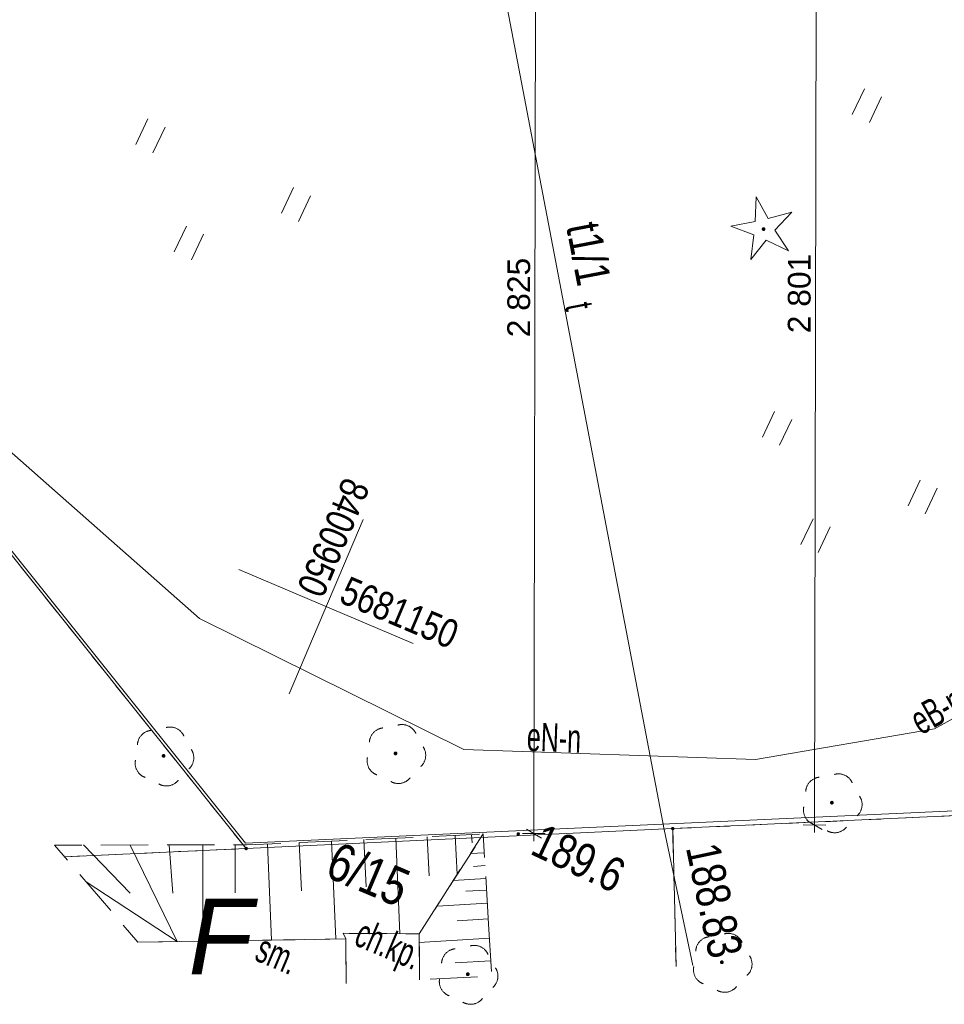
# Model space of a CAD drawing. Header units: centimetres. Extents: x -25572 to 23555, y -2435 to 15405.
# Tile 2 of 134: x -8833 to -6393, y -330 to 2268. Entities that reach past the tile are written whole.
import ezdxf
from ezdxf.xclip import XClip

# ---------------------------------------------------------------- set-up
doc = ezdxf.new("R2010")
doc.units = ezdxf.units.CM
doc.header["$MEASUREMENT"] = 0
doc.header["$XCLIPFRAME"] = 0
for name, pattern in [('egug-500', [100, 50, -50]), ('mz1.0_0.5', [150, 100, -50]), ('mz1.25_0.5', [175, 125, -50])]:
    doc.linetypes.add(name, pattern=pattern)
for name, color, linetype, lineweight in [('1_500_mapa_zasadnicza_1530_2025_1_000 Inne (niezydentyfikowane)_Nr_pióra__7', 7, 'Continuous', 18), ('1_500_mapa_zasadnicza_1530_2025_1_211-numer działki ewidencyjnej_Nr_pióra__7', 7, 'Continuous', 18), ('1_500_mapa_zasadnicza_1530_2025_1_218-kontur użytku gruntowego_Nr_pióra__3', 3, 'Continuous', 18), ('1_500_mapa_zasadnicza_1530_2025_1_219-działka ewidencyjna_Nr_pióra__7', 7, 'Continuous', 18), ('1_500_mapa_zasadnicza_1530_2025_1_586-Atrybuty opisowe-STPOD_Nr_pióra__30', 30, 'Continuous', 18), ('1_500_mapa_zasadnicza_1530_2025_1_801-Punkt określonej wysokości - rzędna_Nr_pióra__32', 32, 'Continuous', 18), ('1_500_mapa_zasadnicza_1530_2025_1_940-Trawnik symb._Nr_pióra__7', 7, 'Continuous', 18), ('1_500_mapa_zasadnicza_1530_2025_1_chodnik (powierzchnia)-Atr17_Nr_pióra__7', 7, 'Continuous', 18), ('1_500_mapa_zasadnicza_1530_2025_1_chodnik (powierzchnia)_Nr_pióra__7', 7, 'Continuous', 18), ('1_500_mapa_zasadnicza_1530_2025_1_drzewo iglaste (punkt)_Nr_pióra__94', 94, 'Continuous', 18), ('1_500_mapa_zasadnicza_1530_2025_1_drzewo liściaste (punkt)_Nr_pióra__94', 94, 'Continuous', 18), ('1_500_mapa_zasadnicza_1530_2025_1_krawężnik (linia)_Nr_pióra__7', 7, 'Continuous', 18), ('1_500_mapa_zasadnicza_1530_2025_1_ogrodzenie trwałe (linia)_Nr_pióra__7', 7, 'Continuous', 18), ('1_500_mapa_zasadnicza_1530_2025_1_Opis i rz. obrysu arm. niezident.-ST_Nr_pióra__30', 30, 'Continuous', 18), ('1_500_mapa_zasadnicza_1530_2025_1_przewód elektroenergetyczny (linia)-Atr1_Nr_pióra__1', 1, 'Continuous', 18), ('1_500_mapa_zasadnicza_1530_2025_1_przewód elektroenergetyczny (linia)_Nr_pióra__1', 1, 'Continuous', 18), ('1_500_mapa_zasadnicza_1530_2025_1_przewód telekomunikacyjny (linia) - podziemny-Atr1_Nr_pióra__30', 30, 'Continuous', 18), ('1_500_mapa_zasadnicza_1530_2025_1_przewód telekomunikacyjny (linia) - podziemny_Nr_pióra__30', 30, 'Continuous', 18), ('1_500_mapa_zasadnicza_1530_2025_1_skarpa nieumocniona (powierzchnia)_Nr_pióra__7', 7, 'Continuous', 18), ('1_500_mapa_zasadnicza_1530_2025_1_Wstawianie ramki sekcyjnej z opisem_Nr_pióra__7', 7, 'Continuous', 18), ('1_500_mapa_zasadnicza_1530_2025_1_śmietnik (powierzchnia)-Atr17_Nr_pióra__7', 7, 'Continuous', 18), ('1_500_mapa_zasadnicza_1530_2025_1_śmietnik (powierzchnia)_Nr_pióra__7', 7, 'Continuous', 18), ('Nowe_199-Z Wymiary i opisy_Nr_pióra__21', 7, 'Continuous', 25), ('Nowe_299-A Wymiary Opisy_Nr_pióra__161', 7, 'Continuous', 5), ('Nowe_299-A Wymiary Opisy_Nr_pióra__41', 7, 'Continuous', 15)]:
    doc.layers.add(name, color=color, linetype=linetype, lineweight=lineweight)
for name, color, linetype in [('1_500_mapa_zasadnicza_1530_2025_1_203-punkt graniczny', 7, 'Continuous'), ('1_500_mapa_zasadnicza_1530_2025_1_punkt wysokościowy naturalny', 7, 'Continuous'), ('820-G Rysunki Obrazki', 7, 'Continuous'), ('Nowe_299-A Wymiary Opisy', 7, 'Continuous')]:
    doc.layers.add(name, color=color, linetype=linetype)
doc.styles.add('STYL_AUTOMATYCZNY_1', font='arial.ttf', dxfattribs={"width": 0.63})
doc.styles.add('STYL_AUTOMATYCZNY_11', font='arial.ttf')
doc.styles.add('STYL_AUTOMATYCZNY_2', font='arial.ttf', dxfattribs={"width": 0.79})
doc.styles.add('STYL_AUTOMATYCZNY_5', font='arial.ttf')
doc.linetypes.add('902-500', pattern='A,0,[2,Lwowska architektura1.Shx,S=5.952381,R=0,X=0,Y=9.71445e-17],-750,0', length=750)
doc.dimstyles.new('STYL_AUTOMATYCZNY__4', dxfattribs={"dimtxt": 60, "dimasz": 30.4, "dimexe": 0.18, "dimexo": 0.0625, "dimgap": 0, "dimtad": 1, "dimdec": 0, "dimzin": 0, "dimdsep": 46, "dimtxsty": 'STYL_AUTOMATYCZNY_11', "dimblk": 'ARROWHEAD_2', "dimblk1": 'ARROWHEAD_2', "dimblk2": 'ARROWHEAD_2', "dimcen": 0.09, "dimse1": 1, "dimse2": 1, "dimclrd": 7, "dimclre": 7, "dimclrt": 7, "dimadec": 1, "dimazin": 0, "dimtfac": 1, "dimtdec": 4, "dimtmove": 0, "dimatfit": 3, "dimfxl": 0, "dimtolj": 1, "dimtzin": 0, "dimarcsym": 0})

# ---------------------------------------------------------------- blocks, each defined once
blk = doc.blocks.new('Rysunek_1_1', base_point=(-995247015.5, -194970081.6))
at = {"layer": '1_500_mapa_zasadnicza_1530_2025_1_203-punkt graniczny', "linetype": 'Continuous', "lineweight": 0, "true_color": 0x000000}
for points in [[(-7105.6, 132.3, 1), (-7113.9, 135.8, 1)], [(-8231.5, 79.7, 1), (-8239.8, 83.3, 1)]]:
    blk.add_hatch(color=18, dxfattribs=at).paths.add_polyline_path(points)
at = {"layer": '1_500_mapa_zasadnicza_1530_2025_1_drzewo iglaste (punkt)_Nr_pióra__94', "linetype": 'Continuous', "lineweight": 18}
blk.add_hatch(color=94, dxfattribs=at).paths.add_polyline_path([(-6865.4, 1714, 1), (-6874.6, 1717.9, 1)])
at = {"layer": '1_500_mapa_zasadnicza_1530_2025_1_drzewo liściaste (punkt)_Nr_pióra__94', "linetype": 'Continuous', "lineweight": 18}
for points in [[(-8449, 323.8, 1), (-8458, 328.1, 1)], [(-7836.8, 330.3, 1), (-7845.9, 334.6, 1)], [(-6685.2, 200.3, 1), (-6694.2, 204.6, 1)], [(-6975.6, -220.7, 1), (-6984.7, -216.4, 1)], [(-7646.2, -252.4, 1), (-7655.3, -248.1, 1)]]:
    blk.add_hatch(color=94, dxfattribs=at).paths.add_polyline_path(points)
at = {"layer": '1_500_mapa_zasadnicza_1530_2025_1_punkt wysokościowy naturalny', "linetype": 'Continuous', "lineweight": 0, "true_color": 0x000000}
blk.add_hatch(color=18, dxfattribs=at).paths.add_polyline_path([(-7513.5, 118.2, 1), (-7521.6, 122.1, 1)])
at = {"layer": '1_500_mapa_zasadnicza_1530_2025_1_000 Inne (niezydentyfikowane)_Nr_pióra__7', "color": 7, "linetype": 'Continuous', "lineweight": 18}
for p, q in [((-7924.8, 105), (-7918.8, -19.2)), ((-7840.8, 108.4), (-7830, -142.7)), ((-7757.7, 112.3), (-7752.6, 9.1)), ((-7684.4, 116), (-7678.9, 13.7)), ((-7641.1, 118.3), (-7639.3, 96.9)), ((-8665.1, 90.9), (-8542, -36.2)), ((-8541.4, 90.6), (-8417.9, -163.8)), ((-8439.2, 90.7), (-8429, -36.4)), ((-8350.1, 90.9), (-8350.3, -163.2)), ((-8264.4, 90.4), (-8264.6, -35.5)), ((-8179.5, 93.5), (-8168.6, -159.9)), ((-8095.5, 97), (-8089.8, -30.4)), ((-8010.1, 101), (-7998.9, -156.9)), ((-7607.2, 70.2), (-7642.9, 68)), ((-7605.1, 36.7), (-7635.4, 34.4)), ((-7603.4, 2.3), (-7689.1, -2.6)), ((-8658.1, -6.2), (-8417.9, -163.8)), ((-7601, -28), (-7655.5, -31)), ((-7599.3, -62.4), (-7731.9, -70.2)), ((-7596.3, -103.9), (-7678.9, -109)), ((-7593.1, -155.2), (-7779.2, -166.4)), ((-7590.2, -215.1), (-7683.6, -220))]:
    blk.add_line(p, q, dxfattribs=at)
at = {"layer": '1_500_mapa_zasadnicza_1530_2025_1_218-kontur użytku gruntowego_Nr_pióra__3', "color": 3, "linetype": 'egug-500', "lineweight": 18, "flags": 128}
for points in [[(-8235.7, 81.5), (-10381.9, 2765.7)], [(-7109.8, 134), (-4903, 235.4)], [(-7101, -229.5), (-7109.8, 134)], [(-8714.2, 59.6), (-8235.7, 81.5)]]:
    blk.add_lwpolyline(points, dxfattribs=at)
at = {"layer": '1_500_mapa_zasadnicza_1530_2025_1_219-działka ewidencyjna_Nr_pióra__7', "color": 7, "linetype": 'Continuous', "lineweight": 18, "flags": 128}
for points in [[(-8235.7, 81.5), (-10381.9, 2765.7)], [(-7109.8, 134), (-4903, 235.4)], [(-8235.7, 81.5), (-7109.8, 134)], [(-7101, -229.5), (-7109.8, 134)], [(-8714.2, 59.6), (-8235.7, 81.5)]]:
    blk.add_lwpolyline(points, dxfattribs=at)
at = {"layer": '1_500_mapa_zasadnicza_1530_2025_1_940-Trawnik symb._Nr_pióra__7', "color": 7, "linetype": 'Continuous', "lineweight": 18}
for p, q in [((-6635.9, 2018.1), (-6603.9, 2085.9)), ((-6590.7, 1996.8), (-6558.7, 2064.6)), ((-8526.8, 1938.8), (-8494.8, 2006.6)), ((-8481.6, 1917.5), (-8449.6, 1985.3)), ((-8142.6, 1757.6), (-8110.6, 1825.4)), ((-8097.4, 1736.2), (-8065.4, 1804.1)), ((-8425.3, 1656.1), (-8393.3, 1723.9)), ((-8380.1, 1634.8), (-8348.1, 1702.6)), ((-6873, 1166.7), (-6841, 1234.6)), ((-6827.8, 1145.4), (-6795.8, 1213.2)), ((-6488.8, 985.5), (-6456.8, 1053.3)), ((-6443.6, 964.2), (-6411.6, 1032)), ((-6771.5, 884), (-6739.5, 951.8)), ((-6726.3, 862.7), (-6694.3, 930.5))]:
    blk.add_line(p, q, dxfattribs=at)
at = {"layer": '1_500_mapa_zasadnicza_1530_2025_1_chodnik (powierzchnia)_Nr_pióra__7', "color": 7, "linetype": 'mz1.0_0.5', "lineweight": 18, "flags": 128}
blk.add_lwpolyline([(-7971.4, -274.9), (-7972.9, -157), (-7979.7, -142.2), (-7779.3, -143.6), (-7777.7, -264.8)], dxfattribs=at)
at = {"layer": '1_500_mapa_zasadnicza_1530_2025_1_drzewo iglaste (punkt)_Nr_pióra__94', "color": 94, "linetype": 'Continuous', "lineweight": 18}
for p, q in [((-6892.4, 1735.6), (-6889.6, 1801)), ((-6889.6, 1801), (-6858.3, 1743.5)), ((-6858.3, 1743.5), (-6795.3, 1761)), ((-6795.3, 1761), (-6840.3, 1713.5)), ((-6956.7, 1723.7), (-6892.4, 1735.6)), ((-6895.5, 1700.7), (-6956.7, 1723.7)), ((-6904, 1635.9), (-6895.5, 1700.7)), ((-6840.3, 1713.5), (-6804.2, 1659)), ((-6863.3, 1687.1), (-6904, 1635.9)), ((-6804.2, 1659), (-6863.3, 1687.1))]:
    blk.add_line(p, q, dxfattribs=at)
at = {"layer": '1_500_mapa_zasadnicza_1530_2025_1_drzewo liściaste (punkt)_Nr_pióra__94', "color": 94, "linetype": 'Continuous', "lineweight": 18}
for centre, start, end in [((-8482.6, 353.4), 96.0535, 177.2935), ((-8436.4, 362.1), 24.0175, 105.4735), ((-7870.4, 359.9), 96.0535, 177.2935), ((-7824.3, 368.6), 24.0175, 105.4735), ((-8413.8, 321), 312.1975, 33.4375), ((-7801.7, 327.5), 312.1975, 33.4375), ((-8488.6, 306.7), 167.9665, 249.6165), ((-7876.4, 313.2), 167.9665, 249.6165), ((-8446.1, 286.6), 239.8745, 321.5245), ((-7833.9, 293.1), 239.8745, 321.5245), ((-6718.8, 229.9), 96.0535, 177.2935), ((-6672.6, 238.6), 24.0175, 105.4735), ((-6650, 197.4), 312.1975, 33.4375), ((-6724.8, 183.2), 167.9665, 249.6165), ((-6682.3, 163.1), 239.8745, 321.5245), ((-7009.2, -191.1), 96.0535, 177.2935), ((-6963.1, -182.4), 24.0175, 105.4735), ((-7633.7, -214.1), 24.0175, 105.4735), ((-7679.8, -222.8), 96.0535, 177.2935), ((-6940.5, -223.6), 312.1975, 33.4375), ((-7611.1, -255.2), 312.1975, 33.4375), ((-7015.2, -237.9), 167.9665, 249.6165), ((-7685.8, -269.5), 167.9665, 249.6165), ((-6972.7, -257.9), 239.8745, 321.5245), ((-7643.3, -289.6), 239.8745, 321.5245)]:
    blk.add_arc(centre, 40, start, end, dxfattribs=at)
at = {"layer": '1_500_mapa_zasadnicza_1530_2025_1_krawężnik (linia)_Nr_pióra__7', "color": 7, "linetype": 'Continuous', "lineweight": 18, "flags": 128}
blk.add_lwpolyline([(-7979.7, -142.2), (-7779.3, -143.6), (-7777.7, -264.8)], dxfattribs=at)
at = {"layer": '1_500_mapa_zasadnicza_1530_2025_1_ogrodzenie trwałe (linia)_Nr_pióra__7', "color": 7, "linetype": '902-500', "lineweight": 18, "flags": 128}
for points in [[(-9058.4, 1120.2), (-8237.4, 95.3)], [(-8237.4, 95.3), (-5227.7, 233)]]:
    blk.add_lwpolyline(points, dxfattribs=at)
at = {"layer": '1_500_mapa_zasadnicza_1530_2025_1_przewód elektroenergetyczny (linia)_Nr_pióra__1', "color": 1, "linetype": 'Continuous', "lineweight": 18, "flags": 128}
for points in [[(-9795.8, 2257.5), (-9401.3, 1781.6), (-9219.2, 1499.1), (-8876.2, 1145.1), (-8358.3, 688.6)], [(-8358.3, 688.6), (-7661, 342.8), (-6891.3, 316.2), (-6419.1, 397.3)], [(-6419.1, 397.3), (-6369.4, 425)]]:
    blk.add_lwpolyline(points, dxfattribs=at)
at = {"layer": '1_500_mapa_zasadnicza_1530_2025_1_przewód telekomunikacyjny (linia) - podziemny_Nr_pióra__30', "color": 30, "linetype": 'Continuous', "lineweight": 18, "flags": 128}
blk.add_lwpolyline([(-7056.5, -227.2), (-7132.5, 131.7), (-7717.6, 3195.4), (-7717.2, 3239.8)], dxfattribs=at)
at = {"layer": '1_500_mapa_zasadnicza_1530_2025_1_skarpa nieumocniona (powierzchnia)_Nr_pióra__7', "color": 7, "linetype": 'mz1.25_0.5', "lineweight": 18, "flags": 128}
for points in [[(-7779.3, -143.6), (-7979.7, -142.2), (-7972.9, -157), (-8521.8, -165.4), (-8741.2, 90.6), (-8234.9, 91), (-7706.7, 114.6), (-7609.9, 120.2)], [(-7779.3, -143.6), (-7979.7, -142.2), (-7972.9, -157), (-8521.8, -165.4), (-8741.2, 90.6), (-8234.9, 91), (-7706.7, 114.6), (-7609.9, 120.2)], [(-7595.8, -118.2), (-7587.7, -255.2), (-7777.5, -264.9), (-7779.3, -143.6), (-7609.9, 120.2)], [(-7595.8, -118.2), (-7587.7, -255.2), (-7777.5, -264.9), (-7779.3, -143.6), (-7609.9, 120.2)]]:
    blk.add_lwpolyline(points, close=True, dxfattribs=at)
at = {"layer": '1_500_mapa_zasadnicza_1530_2025_1_Wstawianie ramki sekcyjnej z opisem_Nr_pióra__7', "color": 7, "linetype": 'Continuous', "lineweight": 18, "flags": 128}
for points in [[(-8122.3, 489.6), (-7927, 949.9)], [(-8254.8, 817.4), (-7794.5, 622.2)]]:
    blk.add_lwpolyline(points, dxfattribs=at)
at = {"layer": '1_500_mapa_zasadnicza_1530_2025_1_śmietnik (powierzchnia)_Nr_pióra__7', "color": 7, "linetype": 'Continuous', "lineweight": 18, "flags": 128}
blk.add_lwpolyline([(-8522.3, -165.5), (-7972.9, -157), (-7971.4, -274.9)], dxfattribs=at)
at = {"layer": '1_500_mapa_zasadnicza_1530_2025_1_211-numer działki ewidencyjnej_Nr_pióra__7', "color": 7, "linetype": 'Continuous', "lineweight": 18, "insert": (-8032, 8.2), "char_height": 100, "attachment_point": 7, "rotation": 337.0155, "style": 'STYL_AUTOMATYCZNY_2'}
blk.add_mtext('\\A1;{\\pql;\\fArial|b0|i0|c238|p0;\\W0.790000;6/15}', dxfattribs=at)
at = {"layer": '1_500_mapa_zasadnicza_1530_2025_1_586-Atrybuty opisowe-STPOD_Nr_pióra__30', "color": 30, "linetype": 'Continuous', "lineweight": 18, "insert": (-7303, 1740.9), "char_height": 90, "attachment_point": 1, "rotation": 280.8135, "style": 'STYL_AUTOMATYCZNY_2'}
blk.add_mtext('\\A1;{\\pql;\\fArial|b0|i0|c238|p0;\\W0.790000;t1/1}', dxfattribs=at)
at = {"layer": '1_500_mapa_zasadnicza_1530_2025_1_801-Punkt określonej wysokości - rzędna_Nr_pióra__32', "color": 32, "linetype": 'Continuous', "lineweight": 18, "insert": (-7451.2, 150.1), "char_height": 90, "attachment_point": 1, "rotation": 334.7455, "style": 'STYL_AUTOMATYCZNY_2'}
blk.add_mtext('\\A1;{\\pql;\\fArial|b0|i0|c238|p0;\\W0.790000;189.6}', dxfattribs=at)
at = {"layer": '1_500_mapa_zasadnicza_1530_2025_1_chodnik (powierzchnia)-Atr17_Nr_pióra__7', "color": 7, "linetype": 'Continuous', "lineweight": 18, "insert": (-7944.6, -147.1), "char_height": 75, "attachment_point": 4, "rotation": 337.0155, "style": 'STYL_AUTOMATYCZNY_1'}
blk.add_mtext('\\A1;{\\pql;\\fArial|b0|i0|c238|p0;\\W0.630000;ch.kp.}', dxfattribs=at)
at = {"layer": '1_500_mapa_zasadnicza_1530_2025_1_Opis i rz. obrysu arm. niezident.-ST_Nr_pióra__30', "color": 30, "linetype": 'Continuous', "lineweight": 18, "insert": (-6987.4, 102.6), "char_height": 90, "attachment_point": 1, "rotation": 282.0445, "style": 'STYL_AUTOMATYCZNY_2'}
blk.add_mtext('\\A1;{\\pql;\\fArial|b0|i0|c238|p0;\\W0.790000;188.83}', dxfattribs=at)
at = {"layer": '1_500_mapa_zasadnicza_1530_2025_1_przewód elektroenergetyczny (linia)-Atr1_Nr_pióra__1', "color": 1, "linetype": 'Continuous', "lineweight": 18, "char_height": 75, "attachment_point": 4, "style": 'STYL_AUTOMATYCZNY_1'}
for s, insert, rotation in [('\\A1;{\\pql;\\fArial|b0|i0|c238|p0;\\W0.630000;eB-n}', (-6473, 411.9), 29.1405), ('\\A1;{\\pql;\\fArial|b0|i0|c238|p0;\\W0.630000;eN-n}', (-7494.5, 376.2), 358.0155)]:
    blk.add_mtext(s, dxfattribs=dict(at, insert=insert, rotation=rotation))
at = {"layer": '1_500_mapa_zasadnicza_1530_2025_1_przewód telekomunikacyjny (linia) - podziemny-Atr1_Nr_pióra__30', "color": 30, "linetype": 'Continuous', "lineweight": 18, "insert": (-7357.9, 1521.4), "char_height": 75, "attachment_point": 4, "rotation": 280.8125, "style": 'STYL_AUTOMATYCZNY_1'}
blk.add_mtext('\\A1;{\\pql;\\fArial|b0|i0|c238|p0;\\W0.630000;t}', dxfattribs=at)
at = {"layer": '1_500_mapa_zasadnicza_1530_2025_1_Wstawianie ramki sekcyjnej z opisem_Nr_pióra__7', "color": 7, "linetype": 'Continuous', "lineweight": 18, "char_height": 75, "attachment_point": 7, "style": 'STYL_AUTOMATYCZNY_2'}
for s, insert, rotation in [('\\A1;{\\pql;\\fArial|b0|i0|c238|p0;\\W0.790000;8400950}', (-7978, 1065.3), 247.0155), ('\\A1;{\\pql;\\fArial|b0|i0|c238|p0;\\W0.790000;5681150}', (-7994.1, 731.8), 337.0165)]:
    blk.add_mtext(s, dxfattribs=dict(at, insert=insert, rotation=rotation))
at = {"layer": '1_500_mapa_zasadnicza_1530_2025_1_śmietnik (powierzchnia)-Atr17_Nr_pióra__7', "color": 7, "linetype": 'Continuous', "lineweight": 18, "insert": (-8202.4, -177.6), "char_height": 75, "attachment_point": 4, "rotation": 337.0155, "style": 'STYL_AUTOMATYCZNY_1'}
blk.add_mtext('\\A1;{\\pql;\\fArial|b0|i0|c238|p0;\\W0.630000;sm.}', dxfattribs=at)
blk = doc.blocks.new('*D73')
at = {"layer": 'Nowe_299-A Wymiary Opisy_Nr_pióra__161', "color": 7, "linetype": 'Continuous', "lineweight": 5}
for p, q in [((-6730.1, 3144.5), (-6730.4, 2944.5)), ((-6760.4, 2944.5), (-6700.4, 2944.4)), ((-6710.4, 2932.9), (-6750.4, 2956.1)), ((-6730.4, 2944.5), (-6735.7, 143.5)), ((-6765.7, 143.6), (-6705.7, 143.5)), ((-6755.7, 155.1), (-6715.7, 132)), ((-6735.7, 143.5), (-6735.7, 124))]:
    blk.add_line(p, q, dxfattribs=at)
at = {"layer": 'Nowe_299-A Wymiary Opisy_Nr_pióra__41', "color": 7, "lineweight": 15, "insert": (-6745.3, 1441.1), "char_height": 60, "attachment_point": 7, "rotation": 89.8924, "style": 'STYL_AUTOMATYCZNY_11'}
blk.add_mtext('\\A1;{\\pql;\\fArial|b0|i0|c238|p0;\\W1.000000;2\xa0801}', dxfattribs=at)
blk = doc.blocks.new('ARROWHEAD_2')
at = {"color": 0, "linetype": 'Continuous', "lineweight": 0}
for p, q in [((0, 0), (-1, 0)), ((-0.378, -0.655), (0.378, 0.655))]:
    blk.add_line(p, q, dxfattribs=at)
blk = doc.blocks.new('*D75')
at = {"layer": 'Nowe_299-A Wymiary Opisy_Nr_pióra__161', "color": 7, "linetype": 'Continuous', "lineweight": 5}
for p, q in [((-7450.4, 3134.3), (-7490.3, 3157.5)), ((-7470.3, 3145.9), (-7470.7, 2945.9)), ((-7500.7, 2945.9), (-7440.7, 2945.8)), ((-7450.7, 2934.3), (-7490.7, 2957.5)), ((-7470.7, 2945.9), (-7476, 120.8))]:
    blk.add_line(p, q, dxfattribs=at)
at = {"layer": 'Nowe_299-A Wymiary Opisy_Nr_pióra__41', "color": 7, "lineweight": 15, "insert": (-7482.7, 2977.3), "char_height": 60, "attachment_point": 7, "rotation": 89.8924, "style": 'STYL_AUTOMATYCZNY_11'}
blk.add_mtext('\\A1;{\\pql;\\fArial|b0|i0|c238|p0;\\W1.000000;200}', dxfattribs=at)
blk = doc.blocks.new('*D76')
at = {"layer": 'Nowe_299-A Wymiary Opisy_Nr_pióra__161', "color": 7, "linetype": 'Continuous', "lineweight": 5}
for p, q in [((-7450.7, 2934.3), (-7490.7, 2957.5)), ((-7470.7, 2945.9), (-7476, 120.8)), ((-7496, 132.4), (-7456, 109.2)), ((-7506, 120.9), (-7446, 120.8)), ((-7476, 120.8), (-7476.1, 101.3))]:
    blk.add_line(p, q, dxfattribs=at)
at = {"layer": 'Nowe_299-A Wymiary Opisy_Nr_pióra__41', "color": 7, "lineweight": 15, "insert": (-7485.6, 1430.4), "char_height": 60, "attachment_point": 7, "rotation": 89.8924, "style": 'STYL_AUTOMATYCZNY_11'}
blk.add_mtext('\\A1;{\\pql;\\fArial|b0|i0|c238|p0;\\W1.000000;2\xa0825}', dxfattribs=at)

msp = doc.modelspace()

# ---------------------------------------------------------------- block references
at = {"layer": '820-G Rysunki Obrazki', "color": 151, "linetype": 'Continuous', "lineweight": 13, "true_color": 0x80c2ff}
ref = msp.add_blockref('Rysunek_1_1', (-995247015.5, -194970081.6), dxfattribs=at)
XClip(ref).set_block_clipping_path([(-13683.2006825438, 2023.5423510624), (-4792.6506466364, -1747.4318888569), (-1614.3232170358, 5745.8781274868), (-10504.8732529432, 9516.8523674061)])

# ---------------------------------------------------------------- texts
at = {"layer": 'Nowe_199-Z Wymiary i opisy_Nr_pióra__21', "color": 7, "linetype": 'Continuous', "lineweight": 25, "insert": (-8302.7, -50.6), "char_height": 200, "attachment_point": 2, "style": 'STYL_AUTOMATYCZNY_5'}
msp.add_mtext('\\A1;{\\pqc;\\fArial|b0|i1|c238|p0;\\W1.000000;F}', dxfattribs=at)

# ---------------------------------------------------------------- dimensions: what is measured, and where the dimension line sits
at = {"layer": 'Nowe_299-A Wymiary Opisy', "color": 7, "linetype": 'Continuous', "lineweight": 5}
for base, p1, p2, picture, middle in [((-7470.7, 2945.9), (-7390.3, 3145.7), (-7390.7, 2945.7), '*D75', (-7512.5, 3045.8)), ((-6735.7, 143.5), (-6890.7, 2944.8), (-6895.9, 143.8), '*D73', (-6775.1, 1544.1)), ((-7476, 120.8), (-7390.7, 2945.7), (-7396, 120.7), '*D76', (-7515.4, 1533.4))]:
    dim = msp.add_linear_dim(base=base, p1=p1, p2=p2, angle=269.8924, dimstyle='STYL_AUTOMATYCZNY__4', dxfattribs=at)
    dim.commit()
    dim.dimension.update_dxf_attribs({"geometry": picture, "text_midpoint": middle, "dimtype": 160, "text_rotation": 89.8924})

doc.saveas('drawing.dxf')
